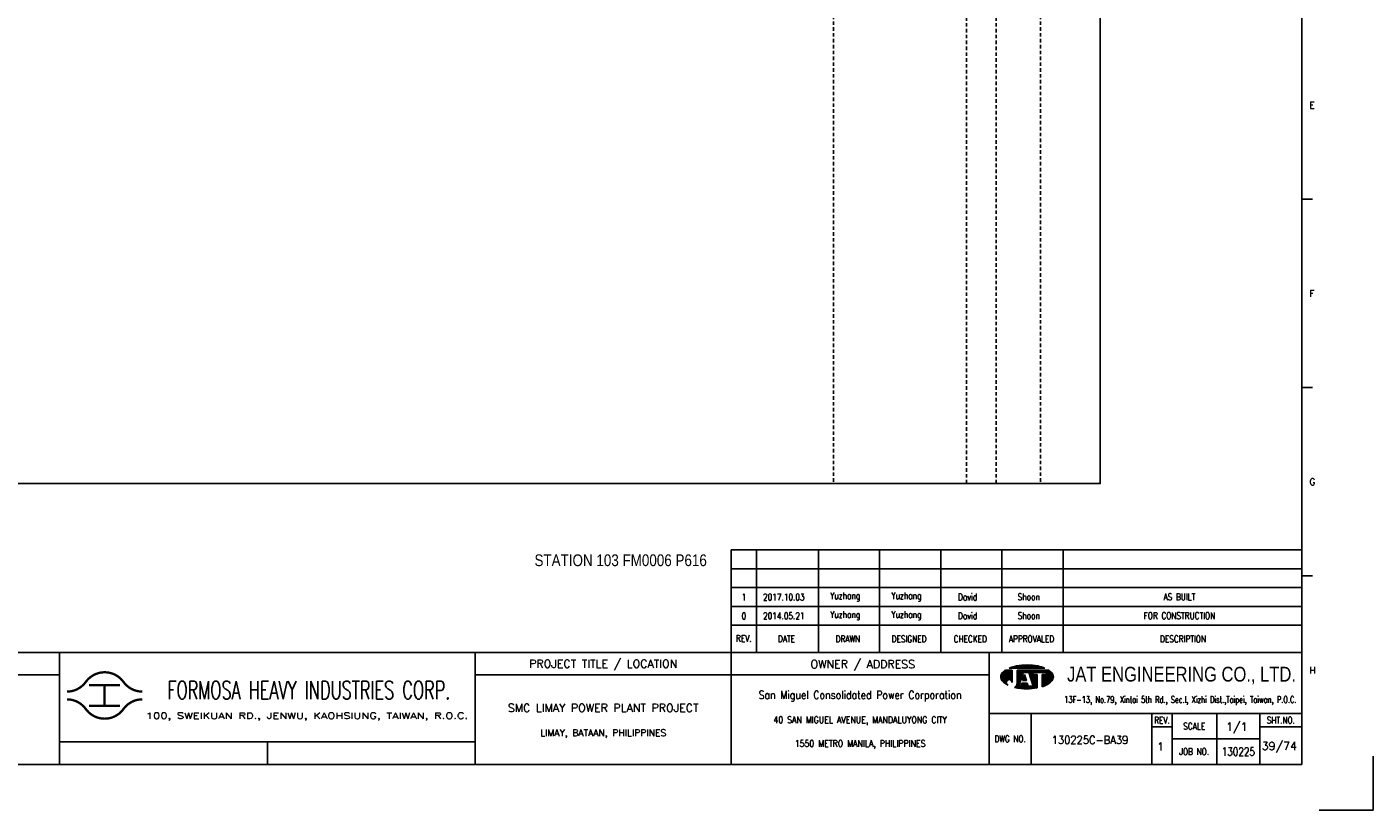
# Model space of a CAD drawing. Extents: x 1628 to 2594, y -134 to 549.
# Tile 2 of 3: x 2020 to 2594, y -134 to 201. Entities that reach past the tile are written whole.
import ezdxf
from ezdxf.enums import TextEntityAlignment as Align

# ---------------------------------------------------------------- set-up
doc = ezdxf.new("R2010")
doc.units = 0
doc.header["$MEASUREMENT"] = 0
doc.linetypes.add('HIDDEN', pattern=[4, 1.5, -1, 1.5])
doc.layers.get('0').update_dxf_attribs({"linetype": 'CONTINUOUS'})
doc.layers.get('DEFPOINTS').update_dxf_attribs({"linetype": 'CONTINUOUS'})
for name, color, linetype in [('B_DIM', 7, 'CONTINUOUS'), ('CON', 4, 'CONTINUOUS'), ('DCS', 7, 'CONTINUOUS'), ('HID', 2, 'HIDDEN'), ('T', 2, 'CONTINUOUS'), ('TEXT', 7, 'CONTINUOUS'), ('圖框CON', 4, 'CONTINUOUS'), ('框線', 6, 'CONTINUOUS')]:
    doc.layers.add(name, color=color, linetype=linetype)
doc.styles.add('AEH', font='simplex', dxfattribs={"width": 0.8, "bigfont": 'ae'})
doc.styles.add('DAYUKP', font='complex', dxfattribs={"bigfont": 'DAYUKP.SHX'})
doc.styles.add('E2', font='simplex.shx', dxfattribs={"height": 2})
doc.styles.add('E3', font='simplex.shx', dxfattribs={"height": 3})
doc.styles.add('ROMANS', font='romans', dxfattribs={"width": 0.8})
doc.styles.add('style3', font='ARIALN.TTF')
doc.styles.add('WMF-Arial0', font='arial.ttf')

# ---------------------------------------------------------------- blocks, each defined once
blk = doc.blocks.new('1880-TITLE_BLK')
at = {"layer": 'TEXT', "color": 2, "linetype": 'Continuous', "style": 'E3'}
for tag, p in [('SCALE', (790.95, 31.17)), ('DWG_NO', (736.41, 26.44)), ('REV', (762.59, 23.97)), ('SHT_NO', (806.74, 23.97))]:
    blk.add_attdef(tag, text='', height=3, dxfattribs=at).set_placement(p, align=Align.MIDDLE)
at = {"layer": 'TEXT', "linetype": 'Continuous', "style": 'E2', "width": 0.6}
for tag, p in [('REV_DATE', (418.65, 19.76)), ('APPR_DATE', (492.93, 19.76))]:
    blk.add_attdef(tag, text='', height=2, dxfattribs=at).set_placement(p, align=Align.MIDDLE_LEFT)
blk = doc.blocks.new('1')
at = {"ltscale": 500, "const_width": 0.99}
blk.add_lwpolyline([(1686.83, 57.65, -0.241531), (1678.79, 61.78, 0.512989), (1662.7, 61.78, -0.241531), (1654.66, 57.65, -0.241531)], format="xyb", dxfattribs=at)
for points in [[(1664.14, 60.4), (1677.35, 60.4)], [(1670.74, 60.4), (1670.74, 51.6)], [(1664.14, 51.6), (1677.35, 51.6)]]:
    blk.add_lwpolyline(points, dxfattribs=at)
at = {"const_width": 0.99}
blk.add_lwpolyline([(1686.83, 54.35, 0.241531), (1678.79, 50.22, -0.512989), (1662.7, 50.22, 0.241531), (1654.66, 54.35, 0.241531)], format="xyb", dxfattribs=at)
at = {"layer": 'B_DIM'}
for p, q in [((2181.53, 118.11), (1938.08, 118.11)), ((1938.08, 74.29), (1938.08, 118.11)), ((1948.92, 74.29), (1948.92, 118.11)), ((1975.28, 74.29), (1975.28, 118.11)), ((2001.39, 74.29), (2001.39, 118.11)), ((2027.5, 74.29), (2027.5, 118.11)), ((2053.62, 74.29), (2053.62, 118.11)), ((2079.73, 74.29), (2079.73, 118.11)), ((2181.53, 110.07), (1938.08, 110.07)), ((1938.08, 77.93), (1938.08, 104.33)), ((2181.53, 102.03), (1938.08, 102.03)), ((2181.53, 93.99), (1938.08, 93.99)), ((2181.53, 85.95), (1938.08, 85.95))]:
    blk.add_line(p, q, dxfattribs=at)
at = {"layer": 'CON'}
blk.add_lwpolyline([(1651.45, 26.6), (1651.45, 74.29)], dxfattribs=at)
at = {"layer": 'CON', "ltscale": 500}
blk.add_lwpolyline([(1651.45, 64.75), (1523.67, 64.75)], dxfattribs=at)
at = {"layer": 'DEFPOINTS'}
blk.add_lwpolyline([(2189, 7.08), (2211.97, 7.08), (2211.97, 30.05)], dxfattribs=at)
at = {"layer": 'T', "color": 0, "lineweight": -3}
for p, q in [((2061.15, 67.67), (2062.42, 68.93)), ((2061.38, 67.67), (2062.66, 68.95)), ((2061.6, 67.67), (2062.89, 68.97)), ((2061.82, 67.67), (2063.13, 68.98)), ((2062.04, 67.67), (2063.36, 68.99)), ((2062.26, 67.67), (2063.59, 69)), ((2062.48, 67.67), (2063.82, 69)), ((2062.71, 67.67), (2064.04, 69.01)), ((2062.93, 67.67), (2064.27, 69.01)), ((2063.15, 67.67), (2064.49, 69.01)), ((2063.37, 67.67), (2064.71, 69.01)), ((2063.59, 67.67), (2064.92, 69)), ((2063.81, 67.67), (2065.14, 69)), ((2064.04, 67.67), (2065.35, 68.99)), ((2064.26, 67.67), (2065.56, 68.98)), ((2064.48, 67.67), (2065.78, 68.97)), ((2064.7, 67.67), (2065.98, 68.95)), ((2064.92, 67.67), (2066.19, 68.94)), ((2053.09, 63.82), (2056.14, 66.87)), ((2053.09, 64.04), (2055.92, 66.87)), ((2053.11, 63.62), (2056.36, 66.87)), ((2053.12, 64.29), (2055.7, 66.87)), ((2053.14, 63.43), (2056.58, 66.87)), ((2053.18, 63.25), (2056.8, 66.87)), ((2053.18, 64.57), (2055.47, 66.87)), ((2053.24, 63.08), (2057.03, 66.87)), ((2053.29, 64.91), (2055.25, 66.87)), ((2053.3, 62.92), (2057.25, 66.87)), ((2053.37, 62.77), (2057.47, 66.87)), ((2053.45, 62.63), (2057.69, 66.87)), ((2053.54, 62.5), (2057.91, 66.86)), ((2053.61, 65.45), (2054.47, 66.31)), ((2053.64, 62.37), (2057.91, 66.64)), ((2053.74, 62.25), (2057.91, 66.42)), ((2053.84, 62.14), (2057.91, 66.2)), ((2053.95, 62.02), (2057.91, 65.98)), ((2054.07, 61.91), (2057.91, 65.75)), ((2054.18, 61.8), (2057.91, 65.53)), ((2054.29, 61.7), (2057.91, 65.31)), ((2054.41, 61.59), (2057.91, 65.09)), ((2054.53, 61.49), (2057.91, 64.87)), ((2054.65, 61.39), (2057.91, 64.65)), ((2056.12, 62.63), (2057.91, 64.42)), ((2056.46, 62.75), (2057.91, 64.2)), ((2056.7, 62.77), (2057.91, 63.98)), ((2056.9, 62.75), (2057.91, 63.76)), ((2056.94, 67.67), (2057.09, 67.82)), ((2057.08, 62.71), (2057.91, 63.54)), ((2057.16, 67.67), (2057.44, 67.95)), ((2057.23, 62.64), (2057.91, 63.32)), ((2057.39, 67.67), (2057.78, 68.07)), ((2057.61, 67.67), (2058.11, 68.18)), ((2057.83, 67.67), (2058.43, 68.27)), ((2058.05, 67.67), (2058.73, 68.35)), ((2058.27, 67.67), (2059.03, 68.43)), ((2058.49, 67.67), (2059.32, 68.49)), ((2058.72, 67.67), (2059.6, 68.55)), ((2058.94, 67.67), (2059.87, 68.6)), ((2059.16, 67.67), (2060.14, 68.65)), ((2059.38, 67.67), (2060.41, 68.7)), ((2059.6, 67.67), (2060.67, 68.74)), ((2059.82, 67.67), (2060.93, 68.77)), ((2060.05, 67.67), (2061.18, 68.81)), ((2060.05, 63.24), (2063.68, 66.87)), ((2060.05, 63.46), (2063.46, 66.87)), ((2060.05, 63.68), (2063.23, 66.87)), ((2060.05, 63.9), (2063.01, 66.87)), ((2060.05, 64.13), (2062.79, 66.87)), ((2060.05, 64.35), (2062.57, 66.87)), ((2060.05, 64.57), (2062.35, 66.87)), ((2060.05, 64.79), (2062.13, 66.87)), ((2060.05, 65.01), (2061.9, 66.87)), ((2060.05, 65.23), (2061.68, 66.87)), ((2060.05, 65.46), (2061.46, 66.87)), ((2060.05, 66.12), (2060.79, 66.87)), ((2060.05, 66.34), (2060.57, 66.87)), ((2060.05, 66.56), (2060.35, 66.87)), ((2060.05, 66.79), (2060.13, 66.87)), ((2060.05, 65.68), (2061.24, 66.87)), ((2060.05, 65.9), (2061.02, 66.87)), ((2060.05, 63.02), (2062.67, 65.64)), ((2060.05, 62.8), (2062.57, 65.32)), ((2060.05, 62.57), (2062.47, 64.99)), ((2060.05, 62.35), (2062.36, 64.67)), ((2060.05, 62.13), (2062.26, 64.34)), ((2060.05, 61.91), (2062.16, 64.02)), ((2060.05, 61.69), (2062.05, 63.69)), ((2060.05, 61.46), (2061.95, 63.37)), ((2060.27, 67.67), (2061.44, 68.84)), ((2060.49, 67.67), (2061.69, 68.87)), ((2060.71, 67.67), (2061.93, 68.89)), ((2060.93, 67.67), (2062.18, 68.91)), ((2062.45, 62.32), (2063.71, 63.57)), ((2062.5, 62.58), (2063.65, 63.74)), ((2062.6, 62.91), (2063.6, 63.91)), ((2062.68, 62.32), (2063.76, 63.4)), ((2062.7, 63.23), (2063.55, 64.08)), ((2062.8, 63.56), (2063.49, 64.25)), ((2062.83, 65.8), (2063.9, 66.87)), ((2062.9, 62.32), (2063.81, 63.24)), ((2062.91, 63.88), (2063.44, 64.42)), ((2063.01, 64.2), (2063.39, 64.58)), ((2063.05, 65.8), (2064.12, 66.87)), ((2063.11, 64.53), (2063.33, 64.75)), ((2063.21, 64.85), (2063.28, 64.92)), ((2063.27, 65.8), (2064.34, 66.87)), ((2063.49, 65.8), (2064.56, 66.87)), ((2063.72, 65.8), (2064.79, 66.87)), ((2063.94, 65.8), (2065.01, 66.87)), ((2064.16, 65.8), (2065.23, 66.87)), ((2064.38, 65.8), (2065.45, 66.87)), ((2064.6, 65.8), (2065.67, 66.87)), ((2064.82, 65.8), (2065.89, 66.87)), ((2065.05, 65.8), (2066.12, 66.87)), ((2065.14, 67.67), (2066.4, 68.92)), ((2065.16, 65.69), (2066.34, 66.87)), ((2065.22, 65.53), (2066.56, 66.87)), ((2065.27, 65.36), (2066.78, 66.87)), ((2065.32, 65.19), (2067, 66.87)), ((2065.37, 67.67), (2066.6, 68.9)), ((2065.38, 65.02), (2067.22, 66.87)), ((2065.43, 64.85), (2067.45, 66.87)), ((2065.48, 64.69), (2067.67, 66.87)), ((2065.54, 64.52), (2066.74, 65.71)), ((2065.59, 67.67), (2066.8, 68.88)), ((2065.59, 64.35), (2066.74, 65.49)), ((2065.65, 64.18), (2066.74, 65.27)), ((2065.7, 64.01), (2066.74, 65.05)), ((2065.75, 63.84), (2066.9, 65)), ((2065.81, 67.67), (2067, 68.86)), ((2065.81, 63.68), (2067.12, 65)), ((2065.86, 63.51), (2067.35, 65)), ((2065.91, 63.34), (2067.57, 65)), ((2065.97, 63.17), (2067.79, 65)), ((2066.02, 63), (2068.01, 65)), ((2066.03, 67.67), (2067.2, 68.84)), ((2066.07, 62.84), (2068.23, 65)), ((2066.13, 62.67), (2068.46, 65)), ((2066.18, 62.5), (2068.61, 64.93)), ((2066.23, 62.33), (2068.61, 64.71)), ((2066.25, 67.67), (2067.4, 68.82)), ((2066.29, 62.16), (2068.61, 64.48)), ((2066.34, 61.99), (2068.61, 64.26)), ((2066.39, 61.83), (2068.61, 64.04)), ((2066.45, 61.66), (2068.61, 63.82)), ((2066.47, 67.67), (2067.6, 68.79)), ((2066.5, 61.49), (2068.61, 63.6)), ((2066.56, 61.32), (2068.61, 63.38)), ((2066.7, 67.67), (2067.79, 68.77)), ((2066.82, 65.8), (2067.89, 66.87)), ((2066.92, 67.67), (2067.98, 68.74)), ((2067.04, 65.8), (2068.11, 66.87)), ((2067.14, 67.67), (2068.18, 68.71)), ((2067.26, 65.8), (2068.33, 66.87)), ((2067.36, 67.67), (2068.37, 68.68)), ((2067.48, 65.8), (2068.55, 66.87)), ((2067.58, 67.67), (2068.56, 68.64)), ((2067.71, 65.8), (2068.78, 66.87)), ((2067.81, 67.67), (2068.75, 68.61)), ((2067.93, 65.8), (2069, 66.87)), ((2068.03, 67.67), (2068.93, 68.58)), ((2068.15, 65.8), (2069.22, 66.87)), ((2068.25, 67.67), (2069.12, 68.54)), ((2068.37, 65.8), (2069.44, 66.87)), ((2068.47, 67.67), (2069.3, 68.5)), ((2068.59, 65.8), (2069.66, 66.87)), ((2068.69, 67.67), (2069.48, 68.46)), ((2068.81, 65.8), (2069.88, 66.87)), ((2068.91, 67.67), (2069.66, 68.42)), ((2069.04, 65.8), (2070.11, 66.87)), ((2069.14, 67.67), (2069.84, 68.37)), ((2069.26, 65.8), (2070.33, 66.87)), ((2069.36, 67.67), (2070.01, 68.33)), ((2069.48, 65.8), (2070.55, 66.87)), ((2069.58, 67.67), (2070.19, 68.28)), ((2069.7, 65.8), (2070.77, 66.87)), ((2069.8, 67.67), (2070.36, 68.23)), ((2069.92, 65.8), (2070.99, 66.87)), ((2070.02, 67.67), (2070.53, 68.18)), ((2070.14, 65.8), (2071.21, 66.87)), ((2070.24, 67.67), (2070.7, 68.13)), ((2070.37, 65.8), (2071.44, 66.87)), ((2070.47, 67.67), (2070.87, 68.07)), ((2070.59, 65.8), (2071.66, 66.87)), ((2070.69, 67.67), (2071.03, 68.02)), ((2070.75, 63.08), (2074.07, 66.4)), ((2070.75, 62.86), (2074.19, 66.3)), ((2070.75, 62.63), (2074.31, 66.2)), ((2070.75, 62.41), (2074.43, 66.09)), ((2070.75, 62.19), (2074.54, 65.98)), ((2070.75, 61.97), (2074.66, 65.87)), ((2070.75, 61.75), (2074.77, 65.76)), ((2070.75, 61.53), (2074.87, 65.65)), ((2070.75, 61.3), (2074.98, 65.53)), ((2070.75, 61.08), (2075.08, 65.41)), ((2070.75, 60.86), (2075.17, 65.28)), ((2070.75, 60.64), (2075.25, 65.14)), ((2070.75, 63.96), (2071.78, 65)), ((2070.75, 63.74), (2072, 65)), ((2070.75, 63.52), (2072.22, 65)), ((2070.75, 63.3), (2072.45, 65)), ((2070.75, 64.41), (2071.34, 65)), ((2070.75, 64.19), (2071.56, 65)), ((2070.75, 64.85), (2070.89, 65)), ((2070.75, 64.63), (2071.12, 65)), ((2070.75, 60.42), (2075.33, 64.99)), ((2070.75, 60.2), (2075.39, 64.84)), ((2070.75, 59.97), (2075.45, 64.67)), ((2070.75, 59.75), (2075.5, 64.5)), ((2070.81, 65.8), (2071.88, 66.87)), ((2070.91, 67.67), (2071.2, 67.96)), ((2071.03, 65.8), (2072.1, 66.87)), ((2071.07, 59.85), (2075.53, 64.32)), ((2071.13, 67.67), (2071.36, 67.9)), ((2071.25, 65.8), (2072.32, 66.87)), ((2071.35, 67.67), (2071.52, 67.84)), ((2071.42, 59.97), (2075.56, 64.12)), ((2071.47, 65.8), (2072.54, 66.87)), ((2071.57, 67.67), (2071.68, 67.77)), ((2071.7, 65.8), (2072.77, 66.87)), ((2071.78, 60.12), (2075.57, 63.9)), ((2071.8, 67.67), (2071.83, 67.71)), ((2071.92, 65.8), (2072.99, 66.87)), ((2072.14, 65.8), (2073.21, 66.87)), ((2072.17, 60.28), (2075.55, 63.67)), ((2072.36, 65.8), (2073.43, 66.87)), ((2072.58, 65.8), (2073.57, 66.78)), ((2072.59, 60.48), (2075.51, 63.4)), ((2072.62, 65.62), (2073.7, 66.69)), ((2072.62, 65.39), (2073.83, 66.6)), ((2072.62, 65.17), (2073.95, 66.5)), ((2054.78, 61.29), (2055.59, 62.11)), ((2054.9, 61.2), (2055.48, 61.77)), ((2055.03, 61.11), (2055.46, 61.53)), ((2055.16, 61.01), (2055.47, 61.33)), ((2055.3, 60.93), (2055.52, 61.15)), ((2055.43, 60.84), (2055.59, 60.99)), ((2055.57, 60.76), (2055.67, 60.85)), ((2055.71, 60.67), (2055.76, 60.73)), ((2055.85, 60.59), (2055.88, 60.62)), ((2056, 60.52), (2056, 60.52)), ((2056.14, 60.44), (2056.14, 60.44)), ((2057.37, 62.56), (2057.91, 63.09)), ((2057.5, 62.46), (2057.91, 62.87)), ((2057.61, 62.35), (2057.91, 62.65)), ((2057.7, 62.23), (2057.91, 62.43)), ((2057.79, 62.09), (2057.91, 62.21)), ((2057.85, 61.93), (2057.91, 61.99)), ((2057.89, 61.75), (2057.91, 61.76)), ((2057.91, 61.54), (2057.91, 61.55)), ((2059.09, 59.4), (2061.43, 61.74)), ((2059.28, 59.36), (2061.33, 61.42)), ((2059.46, 59.32), (2061.23, 61.09)), ((2059.64, 59.29), (2061.12, 60.77)), ((2059.83, 59.25), (2061.02, 60.44)), ((2059.86, 60.39), (2061.54, 62.07)), ((2059.98, 60.73), (2061.64, 62.39)), ((2060.02, 59.22), (2060.92, 60.12)), ((2060.03, 61), (2061.74, 62.72)), ((2060.05, 61.24), (2060.05, 61.24)), ((2060.21, 59.19), (2060.93, 59.91)), ((2060.4, 59.16), (2061.15, 59.91)), ((2060.59, 59.13), (2061.38, 59.91)), ((2060.78, 59.1), (2061.6, 59.91)), ((2060.98, 59.07), (2063.16, 61.25)), ((2061.17, 59.04), (2063.38, 61.25)), ((2061.37, 59.02), (2063.6, 61.25)), ((2061.57, 59), (2063.82, 61.25)), ((2061.68, 59.99), (2062.94, 61.25)), ((2061.77, 58.97), (2064.04, 61.25)), ((2061.78, 60.32), (2062.71, 61.25)), ((2061.88, 60.64), (2062.49, 61.25)), ((2061.97, 58.95), (2064.27, 61.25)), ((2061.99, 60.96), (2062.27, 61.25)), ((2062.17, 58.94), (2064.45, 61.21)), ((2062.38, 58.92), (2064.51, 61.05)), ((2062.58, 58.9), (2064.56, 60.88)), ((2062.79, 58.89), (2064.61, 60.71)), ((2063, 58.88), (2064.67, 60.54)), ((2063.12, 62.32), (2063.87, 63.07)), ((2063.21, 58.87), (2064.72, 60.37)), ((2063.34, 62.32), (2063.92, 62.9)), ((2063.43, 58.86), (2064.77, 60.2)), ((2063.56, 62.32), (2063.97, 62.73)), ((2063.64, 58.85), (2064.82, 60.03)), ((2063.78, 62.32), (2064.03, 62.56)), ((2063.86, 58.85), (2064.92, 59.91)), ((2064.01, 62.32), (2064.08, 62.39)), ((2064.08, 58.84), (2065.15, 59.91)), ((2064.3, 58.84), (2065.37, 59.91)), ((2064.52, 58.84), (2065.59, 59.91)), ((2064.74, 58.85), (2065.81, 59.91)), ((2064.97, 58.85), (2066.03, 59.91)), ((2065.2, 58.86), (2066.25, 59.91)), ((2065.43, 58.87), (2066.48, 59.91)), ((2065.66, 58.88), (2066.7, 59.91)), ((2065.9, 58.89), (2066.92, 59.91)), ((2066.14, 58.91), (2068.61, 61.38)), ((2066.38, 58.93), (2068.61, 61.16)), ((2066.61, 61.15), (2068.61, 63.15)), ((2066.62, 58.95), (2068.61, 60.94)), ((2066.66, 60.99), (2068.61, 62.93)), ((2066.72, 60.82), (2068.61, 62.71)), ((2066.77, 60.65), (2068.61, 62.49)), ((2066.82, 60.48), (2068.61, 62.27)), ((2066.87, 58.97), (2068.61, 60.72)), ((2066.88, 60.31), (2068.61, 62.05)), ((2066.93, 60.14), (2068.61, 61.82)), ((2066.98, 59.98), (2068.61, 61.6)), ((2067.11, 59), (2068.61, 60.49)), ((2067.37, 59.03), (2068.61, 60.27)), ((2067.62, 59.06), (2068.61, 60.05)), ((2067.88, 59.1), (2068.61, 59.83)), ((2068.14, 59.14), (2068.61, 59.61)), ((2068.4, 59.18), (2068.61, 59.38)), ((2073.08, 60.75), (2075.42, 63.1)), ((2073.74, 61.19), (2075.24, 62.69))]:
    blk.add_line(p, q, dxfattribs=at)
at = {"layer": 'T', "lineweight": -3}
for p, q in [((2057.91, 66.87), (2055.21, 66.87)), ((2056.73, 67.67), (2071.93, 67.67)), ((2057.91, 66.87), (2057.91, 61.52)), ((2073.45, 66.87), (2060.05, 66.87)), ((2060.05, 66.33), (2060.05, 66.87)), ((2060.05, 66.87), (2060.05, 61.23)), ((2060.85, 59.91), (2062.72, 65.8)), ((2063.26, 65), (2062.41, 62.32)), ((2062.72, 65.8), (2065.13, 65.8)), ((2064.1, 62.32), (2063.26, 65)), ((2063.79, 65.8), (2065.13, 65.8)), ((2065.13, 65.8), (2067, 59.91)), ((2066.74, 65.8), (2072.62, 65.8)), ((2066.74, 65), (2066.74, 65.8)), ((2068.61, 65), (2066.74, 65)), ((2068.61, 65), (2068.61, 59.21)), ((2072.62, 65), (2070.75, 65)), ((2070.75, 65), (2070.75, 59.74)), ((2072.62, 65.8), (2072.62, 65)), ((2061.8, 63.05), (2060.05, 61.24)), ((2061.65, 59.91), (2060.85, 59.91)), ((2062.08, 61.25), (2061.65, 59.91)), ((2064.44, 61.25), (2062.08, 61.25)), ((2062.41, 62.32), (2064.1, 62.32)), ((2064.86, 59.91), (2064.44, 61.25)), ((2067, 59.91), (2064.86, 59.91))]:
    blk.add_line(p, q, dxfattribs=at)
for centre, major_axis, start_param, end_param in [((2064.33, 44.23), (-17.52, 17.52), 5.497787, 5.683021), ((2064.33, 44.23), (17.52, 17.52), 0.600164, 0.785398), ((2055.58, 63.92), (1.76, 1.76), 1.614811, 2.356194), ((2055.58, 63.92), (-1.76, 1.76), 0.785398, 1.526782), ((2059.72, 60.14), (-5.73, 5.73), 6.088179, 6.3272), ((2062.5, 54), (-10.49, 10.49), 5.683021, 5.897183), ((2066.16, 54), (10.49, 10.49), 0.386002, 0.600164), ((2068.93, 60.14), (-5.73, 5.73), 4.668374, 4.907395), ((2073.07, 63.92), (-1.76, 1.76), 3.926991, 4.668374), ((2073.07, 63.92), (1.76, 1.76), 4.756403, 5.497787), ((2059.72, 67.71), (5.73, 5.73), 3.097578, 3.478972), ((2056.68, 61.54), (-0.868, 0.868), 3.906164, 8.245601), ((2057.88, 61.28), (1.53, 1.53), 4.470635, 5.546585), ((2064.33, 83.62), (17.52, 17.52), 3.710226, 3.926991), ((2064.33, 83.62), (17.52, 17.52), 3.926991, 4.100643), ((2066.16, 73.85), (-10.49, 10.49), 2.670765, 2.781027), ((2068.93, 67.71), (-5.73, 5.73), 2.781027, 3.185607)]:
    blk.add_ellipse(centre, major_axis=major_axis, ratio=1, start_param=start_param, end_param=end_param, dxfattribs=at)
at = {"layer": '圖框CON'}
for p, q in [((2186.14, 267.8), (2181.53, 267.8)), ((2186.14, 187.4), (2181.53, 187.4)), ((2186.14, 107), (2181.53, 107)), ((2048.1, 48.3), (2181.53, 48.3)), ((2066.14, 48.3), (2066.14, 26.6)), ((2117.55, 48.3), (2117.55, 26.6)), ((2126.28, 48.3), (2126.28, 26.6)), ((2145.25, 26.6), (2145.25, 48.3)), ((2163.72, 26.6), (2163.72, 48.3)), ((2117.55, 42.62), (2126.28, 42.62)), ((2163.72, 42.62), (2181.53, 42.62)), ((1740.17, 36.15), (1740.17, 26.6)), ((2126.28, 37.45), (2163.72, 37.45))]:
    blk.add_line(p, q, dxfattribs=at)
for points in [[(1828.89, 26.6), (1828.89, 74.29)], [(1938.08, 26.6), (1938.08, 74.29)], [(2048.1, 26.6), (2048.1, 74.29)], [(2048.1, 64.75), (1828.89, 64.75)], [(1828.89, 36.15), (1802.67, 36.15), (1651.45, 36.15)]]:
    blk.add_lwpolyline(points, dxfattribs=at)
at = {"layer": '框線'}
for p, q in [((2181.53, 26.6), (2181.53, 669.81)), ((2181.53, 74.29), (1308.62, 74.29)), ((2181.53, 26.6), (1308.62, 26.6))]:
    blk.add_line(p, q, dxfattribs=at)
at = {"style": 'DAYUKP'}
for s, p in [('E', (2184.79, 307.99)), ('F', (2184.79, 227.59)), ('G', (2184.79, 147.19)), ('H', (2184.79, 66.79))]:
    blk.add_text(s, height=2.87, dxfattribs=at).set_placement(p, align=Align.MIDDLE_LEFT)
at = {"color": 90, "ltscale": 500, "style": 'ROMANS', "width": 0.65}
blk.add_text('FORMOSA HEAVY INDUSTRIES CORP.', height=7.7366, dxfattribs=at).set_placement((1757.9, 58.28), align=Align.MIDDLE)
at = {"style": 'WMF-Arial0', "width": 0.8}
blk.add_text('JAT ENGINEERING CO., LTD.', height=6.3172, dxfattribs=at).set_placement((2130.24, 64.55), align=Align.MIDDLE)
at = {"color": 2, "ltscale": 500, "style": 'ROMANS', "width": 0.85}
blk.add_text('San Miguel Consolidated Power Corporation', height=3.4457, dxfattribs=at).set_placement((1993.09, 56.23), align=Align.MIDDLE_CENTER)
at = {"color": 2, "ltscale": 500, "style": 'ROMANS'}
for s, height, p in [('SMC LIMAY POWER PLANT PROJECT', 3.4457, (1883.48, 50.7)), ('LIMAY, BATAAN, PHILIPPINES', 2.8714, (1883.48, 40.08))]:
    blk.add_text(s, height=height, dxfattribs=at).set_placement(p, align=Align.MIDDLE_CENTER)
at = {"color": 4, "ltscale": 500, "style": 'ROMANS', "width": 0.85}
for s, p in [('40 SAN MIGUEL AVENUE, MANDALUYONG CITY', (1993.09, 45.61)), ('1550 METRO MANILA, PHILIPPINES', (1993.09, 35.51))]:
    blk.add_text(s, height=2.8714, dxfattribs=at).set_placement(p, align=Align.MIDDLE_CENTER)
at = {"layer": 'B_DIM', "style": 'AEH', "width": 0.8}
for s, height, p in [('REV.', 2.871, (1943.45, 80.37)), ('DATE', 2.871, (1961.68, 80.21)), ('DRAWN', 2.871, (1987.87, 80.12)), ('DESIGNED', 2.871, (2013.98, 80.12)), ('CHECKED', 2.871, (2040.1, 80.12)), ('APPROVALED', 2.871, (2066.21, 80.12)), ('DESCRIPTION', 2.8714, (2130.87, 80.12))]:
    blk.add_text(s, height=height, dxfattribs=at).set_placement(p, align=Align.MIDDLE)
at = {"layer": 'HID', "ltscale": 500, "style": 'ROMANS'}
for s, p in [('PROJECT TITLE / LOCATION', (1883.48, 69.28)), ('OWNER / ADDRESS', (1994.25, 69.12))]:
    blk.add_text(s, height=3.4457, dxfattribs=at).set_placement(p, align=Align.MIDDLE)
at = {"layer": 'HID', "style": 'ROMANS', "width": 1.216198}
blk.add_text('100, SWEIKUAN RD., JENWU, KAOHSIUNG, TAIWAN, R.O.C.', height=2.5897, dxfattribs=at).set_placement((1688.31, 46.06), (1825.84, 46.06), align=Align.FIT)
at = {"layer": 'HID', "color": 7, "style": 'ROMANS', "width": 0.8}
for s, p in [('REV.', (2121.92, 45.46)), ('SHT.NO.', (2172.62, 45.46)), ('SCALE', (2135.64, 42.87)), ('DWG NO.', (2057.12, 37.45)), ('JOB NO.', (2135.64, 32.03))]:
    blk.add_text(s, height=2.871, dxfattribs=at).set_placement(p, align=Align.MIDDLE)
at = {"layer": 'T', "color": 2, "ltscale": 500, "style": 'ROMANS', "width": 0.65}
blk.add_text('13F-13, No.79, Xintai 5th Rd., Sec.I, Xizhi Dist.,Taipei, Taiwan, P.O.C.', height=2.8714, dxfattribs=at).set_placement((2129.74, 52.81), align=Align.CENTER)

msp = doc.modelspace()

# ---------------------------------------------------------------- linework, layer by layer
at = {"layer": 'CON'}
msp.add_lwpolyline([(1763.54, 505.5), (2477.54, 505.5), (2477.54, 5.7), (1763.54, 5.7)], close=True, dxfattribs=at)
at = {"layer": 'HID'}
for p, q in [((2363.79, 505.5), (2363.79, 5.7)), ((2451.99, 505.5), (2451.99, 5.7)), ((2420.49, 504.8), (2420.49, 5.7)), ((2433.09, 504.8), (2433.09, 5.7))]:
    msp.add_line(p, q, dxfattribs=at)

# ---------------------------------------------------------------- block references
msp.add_blockref('1', (381.98, -140.72))
at = {"layer": 'TEXT', "color": 0}
ref = msp.add_blockref('1880-TITLE_BLK', (1627.33, -134.06), dxfattribs=dict(at, xscale=1.148576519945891, yscale=1.148576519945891, zscale=1.148576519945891))
ref.add_attrib('DWG_NO', '130225C-BA39', dxfattribs={"color": 2, "linetype": 'Continuous', "height": 3.4457, "style": 'E3', "width": 0.9}).set_placement((2473.16, -103.69), align=Align.MIDDLE)
ref.add_attrib('REV', '1', dxfattribs={"color": 2, "linetype": 'Continuous', "height": 3.45, "style": 'E3'}).set_placement((2503.23, -106.53), align=Align.MIDDLE)
ref.add_attrib('SCALE', '1/1', dxfattribs={"color": 2, "linetype": 'Continuous', "height": 3.446, "style": 'E3'}).set_placement((2535.79, -98.27), align=Align.MIDDLE)
ref.add_attrib('SHT_NO', '39/74', dxfattribs={"color": 2, "linetype": 'Continuous', "height": 3.446, "style": 'E3'}).set_placement((2553.94, -106.53), align=Align.MIDDLE)

# ---------------------------------------------------------------- texts
at = {"layer": 'DCS', "linetype": 'ByBlock', "style": 'style3'}
msp.add_text('STATION 103 FM0006 P616', height=5, dxfattribs=at).set_placement((2236.14, -29.5))
at = {"layer": 'T', "style": 'AEH', "width": 0.8}
for s, height, p in [('1', 2.87, (2325.51, -42.75)), ('2017.10.03', 2.871, (2342.52, -42.71)), ('Yuzhang', 2.871, (2368.72, -42.63)), ('Yuzhang', 2.871, (2394.83, -42.63)), ('David', 2.871, (2420.95, -42.63)), ('Shoon', 2.871, (2447.06, -42.63)), ('AS BUILT', 2.871, (2511.33, -42.63)), ('0', 2.87, (2325.51, -50.79)), ('2014.05.21', 2.871, (2342.52, -50.75)), ('Yuzhang', 2.871, (2368.72, -50.67)), ('Yuzhang', 2.871, (2394.83, -50.67)), ('David', 2.871, (2420.95, -50.67)), ('Shoon', 2.871, (2447.06, -50.67)), ('FOR CONSTRUCTION', 2.8714, (2511.33, -50.67))]:
    msp.add_text(s, height=height, dxfattribs=at).set_placement(p, align=Align.MIDDLE)
at = {"layer": 'TEXT', "color": 2, "style": 'E3', "width": 0.8}
msp.add_text('130225', height=3.446, dxfattribs=at).set_placement((2536.46, -108.7), align=Align.MIDDLE_CENTER)

doc.saveas('drawing.dxf')
